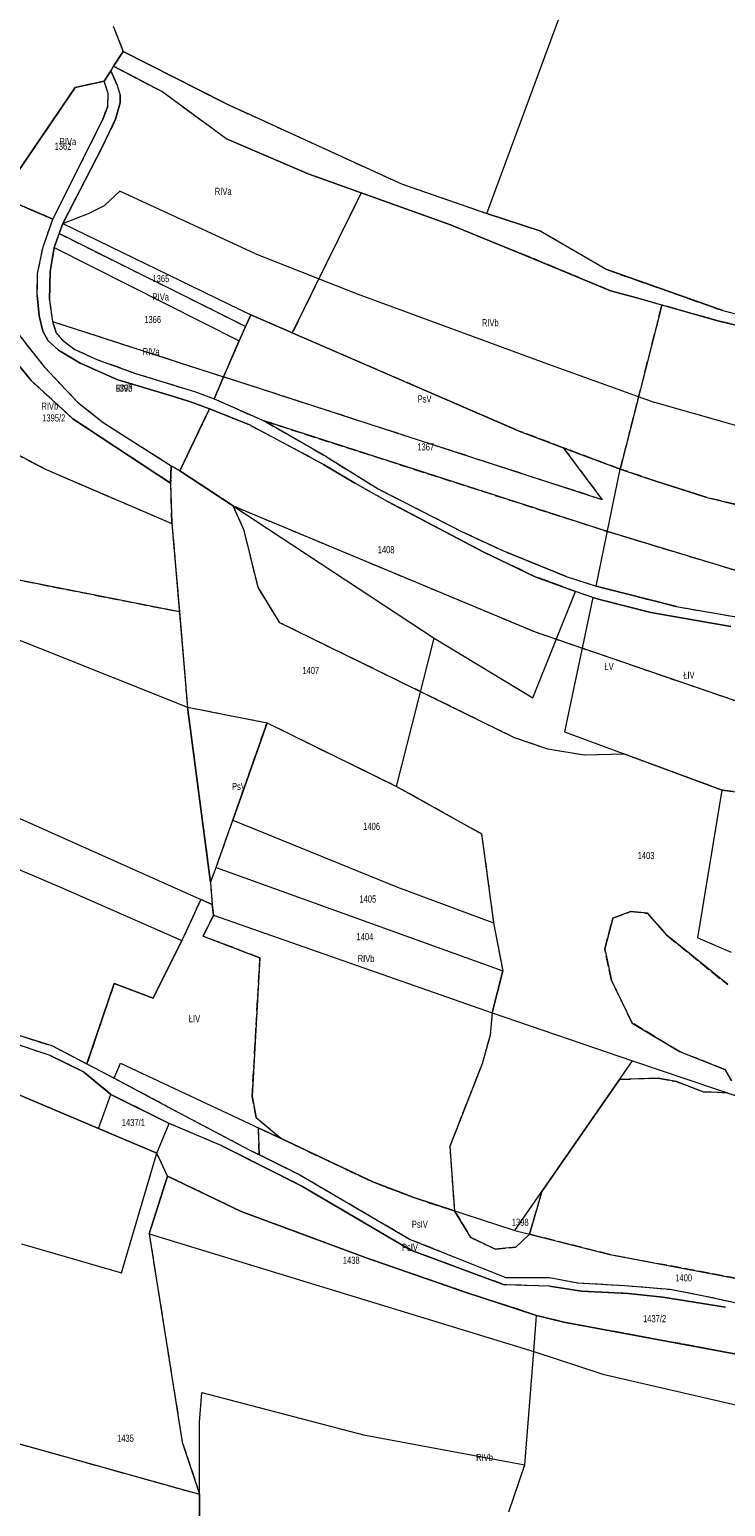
# Model space of a CAD drawing. Header units: metres. Extents: x 7496145 to 7500200, y 5498500 to 5502080.
# Tile 77 of 202: x 7498165 to 7498311, y 5499917 to 5500227. Entities that reach past the tile are written whole.
import ezdxf
from ezdxf.enums import TextEntityAlignment as Align

# ---------------------------------------------------------------- set-up
doc = ezdxf.new("R2010")
doc.units = ezdxf.units.M
doc.header["$MEASUREMENT"] = 0
for name, pattern in [('2.25_0.75', [3, 2.25, -0.75]), ('219-1000', [0]), ('egug-1000', [0])]:
    doc.linetypes.add(name, pattern=pattern)
for name, color, linetype in [('209-oznaczenie konturu klasyfikacyjnego', 7, 'CONTINUOUS'), ('211-numer działki ewidencyjnej', 7, 'CONTINUOUS'), ('217-kontur klasyfikacyjny', 7, 'CONTINUOUS'), ('218-kontur użytku gruntowego', 7, 'CONTINUOUS'), ('219-działka ewidencyjna', 7, 'CONTINUOUS')]:
    doc.layers.add(name, color=color, linetype=linetype)
doc.styles.get("Standard").update_dxf_attribs({"font": 'Working1250', "width": 0.75})

msp = doc.modelspace()

# ---------------------------------------------------------------- linework, layer by layer
at = {"layer": '217-kontur klasyfikacyjny', "color": 3, "linetype": '2.25_0.75', "lineweight": 18, "flags": 128}
for points in [[(7498182.44, 5500227.76), (7498184.54, 5500222.47)], [(7498184.54, 5500222.47), (7498205.96, 5500211.57)], [(7498182.53, 5500219.34), (7498181.93, 5500218.4)], [(7498181.93, 5500218.4), (7498183.28, 5500215.37)], [(7498192.66, 5500214.01), (7498182.53, 5500219.34)], [(7498174.47, 5500214.91), (7498158.84, 5500191.9)], [(7498180.52, 5500216.22), (7498174.47, 5500214.91)], [(7498181.41, 5500213.64), (7498180.52, 5500216.22)], [(7498183.28, 5500215.37), (7498183.89, 5500213.27)], [(7498181.29, 5500210.93), (7498181.41, 5500213.64)], [(7498183.89, 5500213.27), (7498183.89, 5500211.64)], [(7498206.06, 5500204.2), (7498192.66, 5500214.01)], [(7498180.19, 5500208.04), (7498181.29, 5500210.93)], [(7498183.89, 5500211.64), (7498182.95, 5500208.24)], [(7498205.96, 5500211.57), (7498243, 5500194.62)], [(7498169.79, 5500187.25), (7498180.19, 5500208.04)], [(7498182.95, 5500208.24), (7498180.1, 5500202.33)], [(7498207.69, 5500203.48), (7498206.06, 5500204.2)], [(7498223.36, 5500196.72), (7498207.69, 5500203.48)], [(7498180.1, 5500202.33), (7498171.83, 5500186.34)], [(7498234.49, 5500192.74), (7498223.36, 5500196.72)], [(7498243, 5500194.62), (7498260.9, 5500188.44)], [(7498169.79, 5500187.25), (7498158.84, 5500191.9)], [(7498234.49, 5500192.74), (7498220.05, 5500163.34)], [(7498253.29, 5500186.01), (7498234.49, 5500192.74)], [(7498167.71, 5500181.44), (7498169.79, 5500187.25)], [(7498260.9, 5500188.44), (7498272.23, 5500184.71)], [(7498171.07, 5500184.18), (7498170.04, 5500181.27)], [(7498171.83, 5500186.34), (7498171.07, 5500184.18)], [(7498210.23, 5500164.68), (7498171.07, 5500184.18)], [(7498272.76, 5500178.08), (7498253.29, 5500186.01)], [(7498272.23, 5500184.71), (7498286.09, 5500176.63)], [(7498166.56, 5500175.81), (7498167.71, 5500181.44)], [(7498170.04, 5500181.27), (7498169.17, 5500176.26)], [(7498286.88, 5500172.18), (7498272.76, 5500178.08)], [(7498166.5, 5500171.26), (7498166.56, 5500175.81)], [(7498169.17, 5500176.26), (7498169.04, 5500170.24)], [(7498286.09, 5500176.63), (7498310.45, 5500168.02)], [(7498292.4, 5500170.68), (7498286.88, 5500172.18)], [(7498166.9, 5500166.93), (7498166.5, 5500171.26)], [(7498169.04, 5500170.24), (7498169.66, 5500165.75)], [(7498288.94, 5500134.72), (7498297.68, 5500169.19)], [(7498297.68, 5500169.19), (7498292.4, 5500170.68)], [(7498309.44, 5500165.87), (7498297.68, 5500169.19)], [(7498167.66, 5500163.67), (7498166.9, 5500166.93)], [(7498169.66, 5500165.75), (7498205.62, 5500154.09)], [(7498169.66, 5500165.75), (7498170.41, 5500163.44)], [(7498211.32, 5500167.12), (7498210.23, 5500164.68)], [(7498220.05, 5500163.34), (7498211.32, 5500167.12)], [(7498338.1, 5500158.91), (7498309.44, 5500165.87)], [(7498310.45, 5500168.02), (7498345.48, 5500159.15)], [(7498162.24, 5500163.4), (7498167.97, 5500156.18)], [(7498168.81, 5500161.64), (7498167.66, 5500163.67)], [(7498170.41, 5500163.44), (7498171.76, 5500161.81)], [(7498208.87, 5500161.64), (7498210.23, 5500164.68)], [(7498246.21, 5500152), (7498220.05, 5500163.34)], [(7498165.21, 5500153.3), (7498160.29, 5500159.34)], [(7498170.97, 5500159.67), (7498168.81, 5500161.64)], [(7498175.52, 5500156.97), (7498170.97, 5500159.67)], [(7498171.76, 5500161.81), (7498174.4, 5500159.85)], [(7498174.4, 5500159.85), (7498179.01, 5500157.75)], [(7498205.62, 5500154.09), (7498208.87, 5500161.64)], [(7498167.97, 5500156.18), (7498174.95, 5500148.81)], [(7498183.42, 5500153.47), (7498175.52, 5500156.97)], [(7498179.01, 5500157.75), (7498187.15, 5500154.83)], [(7498173.97, 5500145.27), (7498165.21, 5500153.3)], [(7498194.18, 5500150.23), (7498183.42, 5500153.47)], [(7498187.15, 5500154.83), (7498199.52, 5500151)], [(7498203.65, 5500149.51), (7498205.62, 5500154.09)], [(7498285.14, 5500128.29), (7498205.62, 5500154.09)], [(7498198.86, 5500148.81), (7498194.18, 5500150.23)], [(7498199.52, 5500151), (7498203.65, 5500149.51)], [(7498267.72, 5500142.7), (7498246.21, 5500152)], [(7498140.26, 5500149.41), (7498168.36, 5500134.62)], [(7498174.95, 5500148.81), (7498180.32, 5500144.5)], [(7498196.45, 5500134.36), (7498202.63, 5500147.38)], [(7498202.63, 5500147.38), (7498198.86, 5500148.81)], [(7498210.9, 5500144.09), (7498202.63, 5500147.38)], [(7498203.65, 5500149.51), (7498214.11, 5500144.84)], [(7498194.5, 5500131.76), (7498173.97, 5500145.27)], [(7498180.32, 5500144.5), (7498194.63, 5500135.41)], [(7498226.59, 5500135.71), (7498210.9, 5500144.09)], [(7498214.11, 5500144.84), (7498286.25, 5500121.61)], [(7498214.11, 5500144.84), (7498227.14, 5500137.35)], [(7498276.97, 5500139.22), (7498267.72, 5500142.7)], [(7498227.14, 5500137.35), (7498238.05, 5500130.57)], [(7498288.94, 5500134.72), (7498276.97, 5500139.22)], [(7498276.97, 5500139.22), (7498285.14, 5500128.29)], [(7498168.36, 5500134.62), (7498194.78, 5500123.27)], [(7498194.63, 5500135.41), (7498194.5, 5500131.76)], [(7498194.63, 5500135.41), (7498196.45, 5500134.36)], [(7498207.65, 5500126.99), (7498196.45, 5500134.36)], [(7498233.29, 5500131.67), (7498226.59, 5500135.71)], [(7498296.2, 5500132.26), (7498288.94, 5500134.72)], [(7498194.78, 5500123.27), (7498194.5, 5500131.76)], [(7498240.06, 5500127.93), (7498233.29, 5500131.67)], [(7498306.92, 5500128.81), (7498296.2, 5500132.26)], [(7498238.05, 5500130.57), (7498255.61, 5500121.62)], [(7498318.85, 5500125.91), (7498306.92, 5500128.81)], [(7498093.17, 5500125.08), (7498196.34, 5500104.76)], [(7498209.93, 5500121.85), (7498207.65, 5500126.99)], [(7498207.65, 5500126.99), (7498271.07, 5500100.51)], [(7498259.99, 5500117.39), (7498240.06, 5500127.93)], [(7498194.78, 5500123.27), (7498196.34, 5500104.76)], [(7498212.85, 5500109.91), (7498209.93, 5500121.85)], [(7498255.61, 5500121.62), (7498265.01, 5500117.24)], [(7498286.25, 5500121.61), (7498322.89, 5500110.51)], [(7498271.08, 5500112.12), (7498259.99, 5500117.39)], [(7498265.01, 5500117.24), (7498277.6, 5500112.17)], [(7498217.42, 5500102.45), (7498212.85, 5500109.91)], [(7498279.53, 5500109.02), (7498271.08, 5500112.12)], [(7498277.6, 5500112.17), (7498283.89, 5500110.13)], [(7498283.89, 5500110.13), (7498300.75, 5500105.83)], [(7498283.2, 5500107.73), (7498279.53, 5500109.02)], [(7498284.83, 5500107.26), (7498283.2, 5500107.73)], [(7498295.34, 5500104.58), (7498284.83, 5500107.26)], [(7498196.34, 5500104.76), (7498198.03, 5500084.72)], [(7498312.12, 5500101.62), (7498295.34, 5500104.58)], [(7498300.75, 5500105.83), (7498317.65, 5500102.93)], [(7498266.72, 5500078.3), (7498217.42, 5500102.45)], [(7498271.07, 5500100.51), (7498349.56, 5500073.54)], [(7498198.03, 5500084.72), (7498214.74, 5500081.41)], [(7498198.03, 5500084.72), (7498202.85, 5500047.9)], [(7498207.56, 5500060.97), (7498214.74, 5500081.41)], [(7498214.74, 5500081.41), (7498241.95, 5500068.07)], [(7498273.74, 5500075.86), (7498266.72, 5500078.3)], [(7498281.35, 5500074.62), (7498273.74, 5500075.86)], [(7498289.85, 5500074.86), (7498281.35, 5500074.62)], [(7498310.36, 5500067.25), (7498289.85, 5500074.86)], [(7498241.95, 5500068.07), (7498259.79, 5500058.12)], [(7498312.66, 5500066.97), (7498310.36, 5500067.25)], [(7498204.03, 5500051.01), (7498207.56, 5500060.97)], [(7498259.79, 5500058.12), (7498262.33, 5500039.43)], [(7498202.85, 5500047.9), (7498204.03, 5500051.01)], [(7498202.85, 5500047.9), (7498203.19, 5500043.27)], [(7498200.82, 5500044.33), (7498196.87, 5500035.7)], [(7498203.19, 5500043.27), (7498200.82, 5500044.33)], [(7498203.47, 5500041.02), (7498203.19, 5500043.27)], [(7498287.35, 5500040.36), (7498291.14, 5500041.81)], [(7498291.14, 5500041.81), (7498294.66, 5500041.4)], [(7498294.66, 5500041.4), (7498298.8, 5500036.71)], [(7498201.32, 5500036.6), (7498203.47, 5500041.02)], [(7498262.33, 5500039.43), (7498264.24, 5500029.34)], [(7498285.69, 5500033.95), (7498287.35, 5500040.36)], [(7498196.87, 5500035.7), (7498190.8, 5500023.59)], [(7498213.26, 5500032.07), (7498201.32, 5500036.6)], [(7498298.8, 5500036.71), (7498311.49, 5500026.43)], [(7498211.62, 5500003), (7498213.26, 5500032.07)], [(7498287.07, 5500027.32), (7498285.69, 5500033.95)], [(7498264.24, 5500029.34), (7498262.05, 5500020.49)], [(7498182.63, 5500026.65), (7498176.93, 5500009.77)], [(7498190.8, 5500023.59), (7498182.63, 5500026.65)], [(7498291.45, 5500018.35), (7498287.07, 5500027.32)], [(7498262.05, 5500020.49), (7498261.57, 5500015.82)], [(7498179.33, 5499996.19), (7498128.55, 5500017.7)], [(7498169.22, 5500011.52), (7498152.22, 5500017.19)], [(7498160.77, 5500016.34), (7498169.53, 5500013.6)], [(7498301.38, 5500012.35), (7498291.45, 5500018.35)], [(7498169.53, 5500013.6), (7498176.93, 5500009.77)], [(7498261.57, 5500015.82), (7498259.92, 5500009.81)], [(7498176.23, 5500008.08), (7498169.22, 5500011.52)], [(7498310.9, 5500008.62), (7498301.38, 5500012.35)], [(7498181.97, 5500003.35), (7498176.23, 5500008.08)], [(7498176.93, 5500009.77), (7498182.66, 5500006.79)], [(7498259.92, 5500009.81), (7498253.11, 5499992.44)], [(7498312.28, 5500006.21), (7498310.9, 5500008.62)], [(7498182.66, 5500006.79), (7498193.91, 5500000.78)], [(7498272.47, 5499982.94), (7498288.8, 5500006.51)], [(7498288.8, 5500006.51), (7498296.9, 5500006.76)], [(7498296.9, 5500006.76), (7498300.69, 5500006.07)], [(7498300.69, 5500006.07), (7498306.35, 5500003.93)], [(7498306.35, 5500003.93), (7498311.45, 5500003.7)], [(7498194.21, 5499997.25), (7498181.97, 5500003.35)], [(7498193.91, 5500000.78), (7498211.02, 5499991.75)], [(7498212.43, 5499998.52), (7498211.62, 5500003)], [(7498217.7, 5499994.08), (7498212.43, 5499998.52)], [(7498191.6, 5499991.01), (7498179.33, 5499996.19)], [(7498205.14, 5499992.62), (7498194.21, 5499997.25)], [(7498213.08, 5499990.72), (7498212.91, 5499996.33)], [(7498212.91, 5499996.33), (7498217.7, 5499994.08)], [(7498222.02, 5499984.11), (7498205.14, 5499992.62)], [(7498211.02, 5499991.75), (7498213.08, 5499990.72)], [(7498217.7, 5499994.08), (7498236.93, 5499984.97)], [(7498253.11, 5499992.44), (7498254.09, 5499978.9)], [(7498193.82, 5499986.21), (7498191.6, 5499991.01)], [(7498213.08, 5499990.72), (7498221.61, 5499986.48)], [(7498193.82, 5499986.21), (7498189.98, 5499974.1)], [(7498209.3, 5499978.76), (7498193.82, 5499986.21)], [(7498221.61, 5499986.48), (7498244.8, 5499972.91)], [(7498244.94, 5499970.61), (7498222.02, 5499984.11)], [(7498236.93, 5499984.97), (7498245.55, 5499981.68)], [(7498269.89, 5499973.99), (7498272.47, 5499982.94)], [(7498245.55, 5499981.68), (7498254.09, 5499978.9)], [(7498235.53, 5499969.05), (7498209.3, 5499978.76)], [(7498254.09, 5499978.9), (7498257.53, 5499973.31)], [(7498189.98, 5499974.1), (7498196.95, 5499930.28)], [(7498244.8, 5499972.91), (7498264.92, 5499964.88)], [(7498257.53, 5499973.31), (7498262.62, 5499970.85)], [(7498266.97, 5499971.28), (7498269.89, 5499973.99)], [(7498286.77, 5499969.72), (7498269.89, 5499973.99)], [(7498264.53, 5499963.39), (7498244.94, 5499970.61)], [(7498262.62, 5499970.85), (7498266.97, 5499971.28)], [(7498256.16, 5499961.89), (7498235.53, 5499969.05)], [(7498325.25, 5499962.42), (7498286.77, 5499969.72)], [(7498264.92, 5499964.88), (7498274.04, 5499964.92)], [(7498274.04, 5499964.92), (7498280, 5499963.77)], [(7498280, 5499963.77), (7498289.88, 5499963.23)], [(7498271.35, 5499956.94), (7498256.16, 5499961.89)], [(7498274.1, 5499963.05), (7498264.53, 5499963.39)], [(7498280.77, 5499962.01), (7498274.1, 5499963.05)], [(7498290.57, 5499961.54), (7498280.77, 5499962.01)], [(7498289.88, 5499963.23), (7498299.34, 5499962.42)], [(7498297.84, 5499960.74), (7498290.57, 5499961.54)], [(7498311.03, 5499958.63), (7498297.84, 5499960.74)], [(7498299.34, 5499962.42), (7498306.49, 5499961.07)], [(7498306.49, 5499961.07), (7498317.96, 5499958.57)], [(7498277.07, 5499955.51), (7498271.35, 5499956.94)], [(7498313.28, 5499948.82), (7498277.07, 5499955.51)], [(7498130.43, 5499938.96), (7498200.59, 5499919.35)], [(7498196.95, 5499930.28), (7498200.59, 5499919.35)], [(7498200.59, 5499919.35), (7498200.59, 5499905.32)]]:
    msp.add_lwpolyline(points, dxfattribs=at)
at = {"layer": '218-kontur użytku gruntowego', "color": 3, "linetype": 'egug-1000', "lineweight": 18, "flags": 128}
for points in [[(7498182.44, 5500227.76), (7498184.54, 5500222.47)], [(7498184.54, 5500222.47), (7498182.53, 5500219.34)], [(7498184.54, 5500222.47), (7498205.96, 5500211.57)], [(7498181.93, 5500218.4), (7498180.52, 5500216.22)], [(7498182.53, 5500219.34), (7498181.93, 5500218.4)], [(7498181.93, 5500218.4), (7498183.28, 5500215.37)], [(7498192.66, 5500214.01), (7498182.53, 5500219.34)], [(7498174.47, 5500214.91), (7498158.84, 5500191.9)], [(7498180.52, 5500216.22), (7498174.47, 5500214.91)], [(7498181.41, 5500213.64), (7498180.52, 5500216.22)], [(7498183.28, 5500215.37), (7498183.89, 5500213.27)], [(7498181.29, 5500210.93), (7498181.41, 5500213.64)], [(7498183.89, 5500213.27), (7498183.89, 5500211.64)], [(7498206.06, 5500204.2), (7498192.66, 5500214.01)], [(7498180.19, 5500208.04), (7498181.29, 5500210.93)], [(7498183.89, 5500211.64), (7498182.95, 5500208.24)], [(7498205.96, 5500211.57), (7498243, 5500194.62)], [(7498169.79, 5500187.25), (7498180.19, 5500208.04)], [(7498182.95, 5500208.24), (7498180.1, 5500202.33)], [(7498207.69, 5500203.48), (7498206.06, 5500204.2)], [(7498223.36, 5500196.72), (7498207.69, 5500203.48)], [(7498180.1, 5500202.33), (7498171.83, 5500186.34)], [(7498234.49, 5500192.74), (7498223.36, 5500196.72)], [(7498243, 5500194.62), (7498260.9, 5500188.44)], [(7498169.79, 5500187.25), (7498158.84, 5500191.9)], [(7498234.49, 5500192.74), (7498220.05, 5500163.34)], [(7498253.29, 5500186.01), (7498234.49, 5500192.74)], [(7498167.71, 5500181.44), (7498169.79, 5500187.25)], [(7498260.9, 5500188.44), (7498272.23, 5500184.71)], [(7498171.07, 5500184.18), (7498170.04, 5500181.27)], [(7498171.83, 5500186.34), (7498171.07, 5500184.18)], [(7498210.23, 5500164.68), (7498171.07, 5500184.18)], [(7498272.76, 5500178.08), (7498253.29, 5500186.01)], [(7498272.23, 5500184.71), (7498286.09, 5500176.63)], [(7498166.56, 5500175.81), (7498167.71, 5500181.44)], [(7498170.04, 5500181.27), (7498169.17, 5500176.26)], [(7498286.88, 5500172.18), (7498272.76, 5500178.08)], [(7498166.5, 5500171.26), (7498166.56, 5500175.81)], [(7498169.17, 5500176.26), (7498169.04, 5500170.24)], [(7498286.09, 5500176.63), (7498310.45, 5500168.02)], [(7498292.4, 5500170.68), (7498286.88, 5500172.18)], [(7498166.9, 5500166.93), (7498166.5, 5500171.26)], [(7498169.04, 5500170.24), (7498169.66, 5500165.75)], [(7498297.68, 5500169.19), (7498288.94, 5500134.72)], [(7498297.68, 5500169.19), (7498292.4, 5500170.68)], [(7498309.44, 5500165.87), (7498297.68, 5500169.19)], [(7498167.66, 5500163.67), (7498166.9, 5500166.93)], [(7498169.66, 5500165.75), (7498205.62, 5500154.09)], [(7498169.66, 5500165.75), (7498170.41, 5500163.44)], [(7498211.32, 5500167.12), (7498210.23, 5500164.68)], [(7498220.05, 5500163.34), (7498211.32, 5500167.12)], [(7498338.1, 5500158.91), (7498309.44, 5500165.87)], [(7498310.45, 5500168.02), (7498345.48, 5500159.15)], [(7498162.24, 5500163.4), (7498167.97, 5500156.18)], [(7498168.81, 5500161.64), (7498167.66, 5500163.67)], [(7498170.41, 5500163.44), (7498171.76, 5500161.81)], [(7498210.23, 5500164.68), (7498208.87, 5500161.64)], [(7498220.05, 5500163.34), (7498246.21, 5500152)], [(7498165.21, 5500153.3), (7498160.29, 5500159.34)], [(7498170.97, 5500159.67), (7498168.81, 5500161.64)], [(7498175.52, 5500156.97), (7498170.97, 5500159.67)], [(7498171.76, 5500161.81), (7498174.4, 5500159.85)], [(7498174.4, 5500159.85), (7498179.01, 5500157.75)], [(7498208.87, 5500161.64), (7498205.62, 5500154.09)], [(7498167.97, 5500156.18), (7498174.95, 5500148.81)], [(7498183.42, 5500153.47), (7498175.52, 5500156.97)], [(7498179.01, 5500157.75), (7498187.15, 5500154.83)], [(7498173.97, 5500145.27), (7498165.21, 5500153.3)], [(7498194.18, 5500150.23), (7498183.42, 5500153.47)], [(7498187.15, 5500154.83), (7498199.52, 5500151)], [(7498205.62, 5500154.09), (7498203.65, 5500149.51)], [(7498285.14, 5500128.29), (7498205.62, 5500154.09)], [(7498198.86, 5500148.81), (7498194.18, 5500150.23)], [(7498199.52, 5500151), (7498203.65, 5500149.51)], [(7498246.21, 5500152), (7498267.72, 5500142.7)], [(7498140.26, 5500149.41), (7498168.36, 5500134.62)], [(7498174.95, 5500148.81), (7498180.32, 5500144.5)], [(7498202.63, 5500147.38), (7498196.45, 5500134.36)], [(7498202.63, 5500147.38), (7498198.86, 5500148.81)], [(7498210.9, 5500144.09), (7498202.63, 5500147.38)], [(7498203.65, 5500149.51), (7498214.11, 5500144.84)], [(7498194.5, 5500131.76), (7498173.97, 5500145.27)], [(7498180.32, 5500144.5), (7498194.63, 5500135.41)], [(7498226.59, 5500135.71), (7498210.9, 5500144.09)], [(7498214.11, 5500144.84), (7498227.14, 5500137.35)], [(7498286.25, 5500121.61), (7498214.11, 5500144.84)], [(7498267.72, 5500142.7), (7498276.97, 5500139.22)], [(7498227.14, 5500137.35), (7498238.05, 5500130.57)], [(7498276.97, 5500139.22), (7498288.94, 5500134.72)], [(7498276.97, 5500139.22), (7498285.14, 5500128.29)], [(7498168.36, 5500134.62), (7498194.78, 5500123.27)], [(7498194.63, 5500135.41), (7498194.5, 5500131.76)], [(7498196.45, 5500134.36), (7498194.63, 5500135.41)], [(7498207.65, 5500126.99), (7498196.45, 5500134.36)], [(7498233.29, 5500131.67), (7498226.59, 5500135.71)], [(7498288.94, 5500134.72), (7498296.2, 5500132.26)], [(7498194.5, 5500131.76), (7498194.78, 5500123.27)], [(7498240.06, 5500127.93), (7498233.29, 5500131.67)], [(7498296.2, 5500132.26), (7498306.92, 5500128.81)], [(7498238.05, 5500130.57), (7498255.61, 5500121.62)], [(7498306.92, 5500128.81), (7498318.85, 5500125.91)], [(7498196.34, 5500104.76), (7498093.17, 5500125.08)], [(7498209.93, 5500121.85), (7498207.65, 5500126.99)], [(7498207.65, 5500126.99), (7498271.07, 5500100.51)], [(7498259.99, 5500117.39), (7498240.06, 5500127.93)], [(7498194.78, 5500123.27), (7498196.34, 5500104.76)], [(7498212.85, 5500109.91), (7498209.93, 5500121.85)], [(7498255.61, 5500121.62), (7498265.01, 5500117.24)], [(7498322.89, 5500110.51), (7498286.25, 5500121.61)], [(7498271.08, 5500112.12), (7498259.99, 5500117.39)], [(7498265.01, 5500117.24), (7498277.6, 5500112.17)], [(7498217.42, 5500102.45), (7498212.85, 5500109.91)], [(7498279.53, 5500109.02), (7498271.08, 5500112.12)], [(7498277.6, 5500112.17), (7498283.89, 5500110.13)], [(7498283.89, 5500110.13), (7498300.75, 5500105.83)], [(7498283.2, 5500107.73), (7498279.53, 5500109.02)], [(7498284.83, 5500107.26), (7498283.2, 5500107.73)], [(7498295.34, 5500104.58), (7498284.83, 5500107.26)], [(7498196.34, 5500104.76), (7498198.03, 5500084.72)], [(7498312.12, 5500101.62), (7498295.34, 5500104.58)], [(7498300.75, 5500105.83), (7498317.65, 5500102.93)], [(7498266.72, 5500078.3), (7498217.42, 5500102.45)], [(7498271.07, 5500100.51), (7498349.56, 5500073.54)], [(7498198.03, 5500084.72), (7498214.74, 5500081.41)], [(7498198.03, 5500084.72), (7498202.85, 5500047.9)], [(7498207.56, 5500060.97), (7498214.74, 5500081.41)], [(7498214.74, 5500081.41), (7498241.95, 5500068.07)], [(7498273.74, 5500075.86), (7498266.72, 5500078.3)], [(7498281.35, 5500074.62), (7498273.74, 5500075.86)], [(7498289.85, 5500074.86), (7498281.35, 5500074.62)], [(7498310.36, 5500067.25), (7498289.85, 5500074.86)], [(7498241.95, 5500068.07), (7498259.79, 5500058.12)], [(7498312.66, 5500066.97), (7498310.36, 5500067.25)], [(7498204.03, 5500051.01), (7498207.56, 5500060.97)], [(7498259.79, 5500058.12), (7498262.33, 5500039.43)], [(7498202.85, 5500047.9), (7498204.03, 5500051.01)], [(7498202.85, 5500047.9), (7498203.19, 5500043.27)], [(7498200.82, 5500044.33), (7498196.87, 5500035.7)], [(7498203.19, 5500043.27), (7498200.82, 5500044.33)], [(7498203.19, 5500043.27), (7498203.47, 5500041.02)], [(7498291.14, 5500041.81), (7498287.35, 5500040.36)], [(7498294.66, 5500041.4), (7498291.14, 5500041.81)], [(7498298.8, 5500036.71), (7498294.66, 5500041.4)], [(7498203.47, 5500041.02), (7498201.32, 5500036.6)], [(7498262.33, 5500039.43), (7498264.24, 5500029.34)], [(7498287.35, 5500040.36), (7498285.69, 5500033.95)], [(7498196.87, 5500035.7), (7498190.8, 5500023.59)], [(7498201.32, 5500036.6), (7498213.26, 5500032.07)], [(7498311.49, 5500026.43), (7498298.8, 5500036.71)], [(7498213.26, 5500032.07), (7498211.62, 5500003)], [(7498285.69, 5500033.95), (7498287.07, 5500027.32)], [(7498264.24, 5500029.34), (7498262.05, 5500020.49)], [(7498182.63, 5500026.65), (7498176.93, 5500009.77)], [(7498190.8, 5500023.59), (7498182.63, 5500026.65)], [(7498287.07, 5500027.32), (7498291.45, 5500018.35)], [(7498262.05, 5500020.49), (7498261.57, 5500015.82)], [(7498179.33, 5499996.19), (7498128.55, 5500017.7)], [(7498169.22, 5500011.52), (7498152.22, 5500017.19)], [(7498160.77, 5500016.34), (7498169.53, 5500013.6)], [(7498291.45, 5500018.35), (7498301.38, 5500012.35)], [(7498169.53, 5500013.6), (7498176.93, 5500009.77)], [(7498261.57, 5500015.82), (7498259.92, 5500009.81)], [(7498176.23, 5500008.08), (7498169.22, 5500011.52)], [(7498301.38, 5500012.35), (7498310.9, 5500008.62)], [(7498181.97, 5500003.35), (7498176.23, 5500008.08)], [(7498176.93, 5500009.77), (7498182.66, 5500006.79)], [(7498259.92, 5500009.81), (7498253.11, 5499992.44)], [(7498310.9, 5500008.62), (7498312.28, 5500006.21)], [(7498182.66, 5500006.79), (7498193.91, 5500000.78)], [(7498288.8, 5500006.51), (7498272.47, 5499982.94)], [(7498296.9, 5500006.76), (7498288.8, 5500006.51)], [(7498300.69, 5500006.07), (7498296.9, 5500006.76)], [(7498306.35, 5500003.93), (7498300.69, 5500006.07)], [(7498311.45, 5500003.7), (7498306.35, 5500003.93)], [(7498194.21, 5499997.25), (7498181.97, 5500003.35)], [(7498193.91, 5500000.78), (7498211.02, 5499991.75)], [(7498211.62, 5500003), (7498212.43, 5499998.52)], [(7498212.43, 5499998.52), (7498217.7, 5499994.08)], [(7498191.6, 5499991.01), (7498179.33, 5499996.19)], [(7498205.14, 5499992.62), (7498194.21, 5499997.25)], [(7498212.91, 5499996.33), (7498213.08, 5499990.72)], [(7498217.7, 5499994.08), (7498212.91, 5499996.33)], [(7498222.02, 5499984.11), (7498205.14, 5499992.62)], [(7498211.02, 5499991.75), (7498213.08, 5499990.72)], [(7498236.93, 5499984.97), (7498217.7, 5499994.08)], [(7498253.11, 5499992.44), (7498254.09, 5499978.9)], [(7498193.82, 5499986.21), (7498191.6, 5499991.01)], [(7498213.08, 5499990.72), (7498221.61, 5499986.48)], [(7498193.82, 5499986.21), (7498189.98, 5499974.1)], [(7498209.3, 5499978.76), (7498193.82, 5499986.21)], [(7498221.61, 5499986.48), (7498244.8, 5499972.91)], [(7498244.94, 5499970.61), (7498222.02, 5499984.11)], [(7498245.55, 5499981.68), (7498236.93, 5499984.97)], [(7498272.47, 5499982.94), (7498269.89, 5499973.99)], [(7498254.09, 5499978.9), (7498245.55, 5499981.68)], [(7498235.53, 5499969.05), (7498209.3, 5499978.76)], [(7498257.53, 5499973.31), (7498254.09, 5499978.9)], [(7498189.98, 5499974.1), (7498196.95, 5499930.28)], [(7498244.8, 5499972.91), (7498264.92, 5499964.88)], [(7498262.62, 5499970.85), (7498257.53, 5499973.31)], [(7498269.89, 5499973.99), (7498266.97, 5499971.28)], [(7498269.89, 5499973.99), (7498286.77, 5499969.72)], [(7498264.53, 5499963.39), (7498244.94, 5499970.61)], [(7498266.97, 5499971.28), (7498262.62, 5499970.85)], [(7498256.16, 5499961.89), (7498235.53, 5499969.05)], [(7498286.77, 5499969.72), (7498325.25, 5499962.42)], [(7498264.92, 5499964.88), (7498274.04, 5499964.92)], [(7498274.04, 5499964.92), (7498280, 5499963.77)], [(7498280, 5499963.77), (7498289.88, 5499963.23)], [(7498271.35, 5499956.94), (7498256.16, 5499961.89)], [(7498274.1, 5499963.05), (7498264.53, 5499963.39)], [(7498280.77, 5499962.01), (7498274.1, 5499963.05)], [(7498290.57, 5499961.54), (7498280.77, 5499962.01)], [(7498289.88, 5499963.23), (7498299.34, 5499962.42)], [(7498297.84, 5499960.74), (7498290.57, 5499961.54)], [(7498311.03, 5499958.63), (7498297.84, 5499960.74)], [(7498299.34, 5499962.42), (7498306.49, 5499961.07)], [(7498306.49, 5499961.07), (7498317.96, 5499958.57)], [(7498277.07, 5499955.51), (7498271.35, 5499956.94)], [(7498313.28, 5499948.82), (7498277.07, 5499955.51)], [(7498130.43, 5499938.96), (7498200.59, 5499919.35)], [(7498196.95, 5499930.28), (7498200.59, 5499919.35)], [(7498200.59, 5499919.35), (7498200.59, 5499905.32)]]:
    msp.add_lwpolyline(points, dxfattribs=at)
at = {"layer": '219-działka ewidencyjna', "color": 3, "linetype": '219-1000', "lineweight": 18, "flags": 128}
for points in [[(7498260.9, 5500188.44), (7498278.81, 5500236.91)], [(7498182.44, 5500227.76), (7498184.54, 5500222.47)], [(7498182.44, 5500227.76), (7498184.54, 5500222.47)], [(7498182.53, 5500219.34), (7498184.54, 5500222.47)], [(7498182.53, 5500219.34), (7498184.54, 5500222.47)], [(7498205.96, 5500211.57), (7498184.54, 5500222.47)], [(7498180.52, 5500216.22), (7498181.93, 5500218.4)], [(7498180.52, 5500216.22), (7498181.93, 5500218.4)], [(7498181.93, 5500218.4), (7498182.53, 5500219.34)], [(7498181.93, 5500218.4), (7498182.53, 5500219.34)], [(7498183.28, 5500215.37), (7498181.93, 5500218.4)], [(7498192.66, 5500214.01), (7498182.53, 5500219.34)], [(7498158.84, 5500191.9), (7498174.47, 5500214.91)], [(7498158.84, 5500191.9), (7498174.47, 5500214.91)], [(7498174.47, 5500214.91), (7498180.52, 5500216.22)], [(7498174.47, 5500214.91), (7498180.52, 5500216.22)], [(7498181.41, 5500213.64), (7498180.52, 5500216.22)], [(7498183.28, 5500215.37), (7498183.89, 5500213.27)], [(7498181.29, 5500210.93), (7498181.41, 5500213.64)], [(7498183.89, 5500211.64), (7498183.89, 5500213.27)], [(7498206.06, 5500204.2), (7498192.66, 5500214.01)], [(7498181.29, 5500210.93), (7498180.19, 5500208.04)], [(7498182.95, 5500208.24), (7498183.89, 5500211.64)], [(7498205.96, 5500211.57), (7498243, 5500194.62)], [(7498169.79, 5500187.25), (7498180.19, 5500208.04)], [(7498180.1, 5500202.33), (7498182.95, 5500208.24)], [(7498206.06, 5500204.2), (7498207.69, 5500203.48)], [(7498207.69, 5500203.48), (7498223.36, 5500196.72)], [(7498171.83, 5500186.34), (7498180.1, 5500202.33)], [(7498223.36, 5500196.72), (7498253.29, 5500186.01)], [(7498243, 5500194.62), (7498260.9, 5500188.44)], [(7498158.84, 5500191.9), (7498169.79, 5500187.25)], [(7498177.27, 5500188.41), (7498180.6, 5500190.09)], [(7498180.6, 5500190.09), (7498183.84, 5500193.11)], [(7498212.16, 5500180.03), (7498183.84, 5500193.11)], [(7498167.71, 5500181.44), (7498169.79, 5500187.25)], [(7498171.83, 5500186.34), (7498177.27, 5500188.41)], [(7498272.23, 5500184.71), (7498260.9, 5500188.44)], [(7498170.04, 5500181.27), (7498171.83, 5500186.34)], [(7498171.83, 5500186.34), (7498211.32, 5500167.12)], [(7498253.29, 5500186.01), (7498272.76, 5500178.08)], [(7498272.23, 5500184.71), (7498286.09, 5500176.63)], [(7498166.56, 5500175.81), (7498167.71, 5500181.44)], [(7498169.17, 5500176.26), (7498170.04, 5500181.27)], [(7498170.04, 5500181.27), (7498208.87, 5500161.64)], [(7498212.16, 5500180.03), (7498233.7, 5500171.56)], [(7498272.76, 5500178.08), (7498286.88, 5500172.18)], [(7498166.5, 5500171.26), (7498166.56, 5500175.81)], [(7498169.04, 5500170.24), (7498169.17, 5500176.26)], [(7498310.45, 5500168.02), (7498286.09, 5500176.63)], [(7498233.7, 5500171.56), (7498273.67, 5500156.86)], [(7498286.88, 5500172.18), (7498292.4, 5500170.68)], [(7498166.5, 5500171.26), (7498166.9, 5500166.93)], [(7498169.04, 5500170.24), (7498169.66, 5500165.75)], [(7498292.4, 5500170.68), (7498309.44, 5500165.87)], [(7498166.9, 5500166.93), (7498167.66, 5500163.67)], [(7498169.66, 5500165.75), (7498170.41, 5500163.44)], [(7498208.87, 5500161.64), (7498211.32, 5500167.12)], [(7498211.32, 5500167.12), (7498246.21, 5500152)], [(7498309.44, 5500165.87), (7498338.1, 5500158.91)], [(7498310.45, 5500168.02), (7498345.48, 5500159.15)], [(7498162.24, 5500163.4), (7498167.97, 5500156.18)], [(7498167.66, 5500163.67), (7498168.81, 5500161.64)], [(7498170.41, 5500163.44), (7498171.76, 5500161.81)], [(7498160.29, 5500159.34), (7498165.21, 5500153.3)], [(7498168.81, 5500161.64), (7498170.97, 5500159.67)], [(7498170.97, 5500159.67), (7498175.52, 5500156.97)], [(7498171.76, 5500161.81), (7498174.4, 5500159.85)], [(7498174.4, 5500159.85), (7498179.01, 5500157.75)], [(7498203.65, 5500149.51), (7498208.87, 5500161.64)], [(7498167.97, 5500156.18), (7498174.95, 5500148.81)], [(7498175.52, 5500156.97), (7498183.42, 5500153.47)], [(7498179.01, 5500157.75), (7498187.15, 5500154.83)], [(7498273.67, 5500156.86), (7498296.21, 5500148.72)], [(7498165.21, 5500153.3), (7498173.97, 5500145.27)], [(7498183.42, 5500153.47), (7498194.18, 5500150.23)], [(7498187.15, 5500154.83), (7498199.52, 5500151)], [(7498194.18, 5500150.23), (7498198.86, 5500148.81)], [(7498199.52, 5500151), (7498203.65, 5500149.51)], [(7498267.72, 5500142.7), (7498246.21, 5500152)], [(7498140.26, 5500149.41), (7498168.36, 5500134.62)], [(7498174.95, 5500148.81), (7498180.32, 5500144.5)], [(7498196.45, 5500134.36), (7498202.63, 5500147.38)], [(7498198.86, 5500148.81), (7498202.63, 5500147.38)], [(7498202.63, 5500147.38), (7498210.9, 5500144.09)], [(7498203.65, 5500149.51), (7498214.11, 5500144.84)], [(7498339.26, 5500136.44), (7498296.21, 5500148.72)], [(7498173.97, 5500145.27), (7498194.5, 5500131.76)], [(7498180.32, 5500144.5), (7498194.63, 5500135.41)], [(7498226.59, 5500135.71), (7498210.9, 5500144.09)], [(7498227.14, 5500137.35), (7498214.11, 5500144.84)], [(7498267.72, 5500142.7), (7498288.94, 5500134.72)], [(7498227.14, 5500137.35), (7498238.05, 5500130.57)], [(7498168.36, 5500134.62), (7498194.78, 5500123.27)], [(7498194.5, 5500131.76), (7498194.63, 5500135.41)], [(7498194.63, 5500135.41), (7498196.45, 5500134.36)], [(7498196.45, 5500134.36), (7498249.84, 5500099.21)], [(7498226.59, 5500135.71), (7498233.29, 5500131.67)], [(7498283.89, 5500110.13), (7498288.94, 5500134.72)], [(7498288.94, 5500134.72), (7498296.2, 5500132.26)], [(7498194.5, 5500131.76), (7498194.78, 5500123.27)], [(7498240.06, 5500127.93), (7498233.29, 5500131.67)], [(7498306.92, 5500128.81), (7498296.2, 5500132.26)], [(7498238.05, 5500130.57), (7498255.61, 5500121.62)], [(7498306.92, 5500128.81), (7498318.85, 5500125.91)], [(7498240.06, 5500127.93), (7498259.99, 5500117.39)], [(7498194.78, 5500123.27), (7498198.03, 5500084.72)], [(7498255.61, 5500121.62), (7498265.01, 5500117.24)], [(7498259.99, 5500117.39), (7498271.08, 5500112.12)], [(7498277.6, 5500112.17), (7498265.01, 5500117.24)], [(7498271.08, 5500112.12), (7498279.53, 5500109.02)], [(7498277.6, 5500112.17), (7498283.89, 5500110.13)], [(7498300.75, 5500105.83), (7498283.89, 5500110.13)], [(7498270.56, 5500086.69), (7498279.53, 5500109.02)], [(7498283.2, 5500107.73), (7498277.24, 5500079.53)], [(7498283.2, 5500107.73), (7498279.53, 5500109.02)], [(7498283.2, 5500107.73), (7498284.83, 5500107.26)], [(7498284.83, 5500107.26), (7498295.34, 5500104.58)], [(7498151.45, 5500103.27), (7498198.03, 5500084.72)], [(7498295.34, 5500104.58), (7498312.12, 5500101.62)], [(7498300.75, 5500105.83), (7498317.65, 5500102.93)], [(7498241.95, 5500068.07), (7498249.84, 5500099.21)], [(7498249.84, 5500099.21), (7498270.56, 5500086.69)], [(7498202.85, 5500047.9), (7498198.03, 5500084.72)], [(7498214.74, 5500081.41), (7498207.56, 5500060.97)], [(7498214.74, 5500081.41), (7498241.95, 5500068.07)], [(7498277.24, 5500079.53), (7498310.36, 5500067.25)], [(7498118.8, 5500069.21), (7498171.37, 5500046.91)], [(7498145.51, 5500068.99), (7498203.19, 5500043.27)], [(7498241.95, 5500068.07), (7498259.79, 5500058.12)], [(7498305.22, 5500036.28), (7498310.36, 5500067.25)], [(7498310.36, 5500067.25), (7498333.66, 5500064.42)], [(7498204.03, 5500051.01), (7498207.56, 5500060.97)], [(7498207.56, 5500060.97), (7498242.14, 5500046.91)], [(7498259.79, 5500058.12), (7498262.33, 5500039.43)], [(7498202.85, 5500047.9), (7498204.03, 5500051.01)], [(7498204.03, 5500051.01), (7498264.24, 5500029.34)], [(7498202.85, 5500047.9), (7498203.19, 5500043.27)], [(7498171.37, 5500046.91), (7498196.87, 5500035.7)], [(7498242.14, 5500046.91), (7498262.33, 5500039.43)], [(7498203.19, 5500043.27), (7498203.47, 5500041.02)], [(7498203.47, 5500041.02), (7498262.05, 5500020.49)], [(7498262.33, 5500039.43), (7498264.24, 5500029.34)], [(7498190.8, 5500023.59), (7498196.87, 5500035.7)], [(7498305.22, 5500036.28), (7498312.24, 5500033.21)], [(7498262.05, 5500020.49), (7498264.24, 5500029.34)], [(7498176.93, 5500009.77), (7498182.63, 5500026.65)], [(7498182.63, 5500026.65), (7498190.8, 5500023.59)], [(7498262.05, 5500020.49), (7498291.5, 5500010.4)], [(7498128.55, 5500017.7), (7498179.33, 5499996.19)], [(7498169.22, 5500011.52), (7498152.22, 5500017.19)], [(7498160.77, 5500016.34), (7498169.53, 5500013.6)], [(7498169.53, 5500013.6), (7498176.93, 5500009.77)], [(7498169.22, 5500011.52), (7498176.23, 5500008.08)], [(7498266.8, 5499974.77), (7498291.5, 5500010.4)], [(7498291.5, 5500010.4), (7498314.13, 5500002.8)], [(7498176.23, 5500008.08), (7498181.97, 5500003.35)], [(7498176.93, 5500009.77), (7498182.66, 5500006.79)], [(7498182.66, 5500006.79), (7498183.97, 5500009.92)], [(7498183.97, 5500009.92), (7498217.7, 5499994.08)], [(7498182.66, 5500006.79), (7498193.91, 5500000.78)], [(7498179.33, 5499996.19), (7498181.97, 5500003.35)], [(7498181.97, 5500003.35), (7498194.21, 5499997.25)], [(7498193.91, 5500000.78), (7498211.02, 5499991.75)], [(7498179.33, 5499996.19), (7498191.6, 5499991.01)], [(7498191.6, 5499991.01), (7498194.21, 5499997.25)], [(7498205.14, 5499992.62), (7498194.21, 5499997.25)], [(7498205.14, 5499992.62), (7498222.02, 5499984.11)], [(7498211.02, 5499991.75), (7498221.61, 5499986.48)], [(7498217.7, 5499994.08), (7498236.93, 5499984.97)], [(7498184.19, 5499965.85), (7498191.6, 5499991.01)], [(7498193.82, 5499986.21), (7498191.6, 5499991.01)], [(7498189.98, 5499974.1), (7498193.82, 5499986.21)], [(7498193.82, 5499986.21), (7498209.3, 5499978.76)], [(7498221.61, 5499986.48), (7498244.8, 5499972.91)], [(7498222.02, 5499984.11), (7498244.94, 5499970.61)], [(7498236.93, 5499984.97), (7498245.55, 5499981.68)], [(7498245.55, 5499981.68), (7498266.8, 5499974.77)], [(7498209.3, 5499978.76), (7498235.53, 5499969.05)], [(7498189.98, 5499974.1), (7498270.76, 5499949.33)], [(7498244.8, 5499972.91), (7498264.92, 5499964.88)], [(7498266.8, 5499974.77), (7498286.77, 5499969.72)], [(7498163.15, 5499971.95), (7498184.19, 5499965.85)], [(7498244.94, 5499970.61), (7498264.53, 5499963.39)], [(7498235.53, 5499969.05), (7498256.16, 5499961.89)], [(7498286.77, 5499969.72), (7498325.25, 5499962.42)], [(7498264.92, 5499964.88), (7498274.04, 5499964.92)], [(7498274.04, 5499964.92), (7498280, 5499963.77)], [(7498280, 5499963.77), (7498289.88, 5499963.23)], [(7498256.16, 5499961.89), (7498271.35, 5499956.94)], [(7498274.1, 5499963.05), (7498264.53, 5499963.39)], [(7498274.1, 5499963.05), (7498280.77, 5499962.01)], [(7498280.77, 5499962.01), (7498290.57, 5499961.54)], [(7498289.88, 5499963.23), (7498299.34, 5499962.42)], [(7498290.57, 5499961.54), (7498297.84, 5499960.74)], [(7498297.84, 5499960.74), (7498311.03, 5499958.63)], [(7498299.34, 5499962.42), (7498306.49, 5499961.07)], [(7498306.49, 5499961.07), (7498317.96, 5499958.57)], [(7498270.76, 5499949.33), (7498271.35, 5499956.94)], [(7498271.35, 5499956.94), (7498277.07, 5499955.51)], [(7498277.07, 5499955.51), (7498313.28, 5499948.82)], [(7498268.92, 5499925.51), (7498270.76, 5499949.33)], [(7498270.76, 5499949.33), (7498285.29, 5499944.56)], [(7498285.29, 5499944.56), (7498353.79, 5499928.77)], [(7498200.59, 5499934.42), (7498201.06, 5499940.74)], [(7498201.06, 5499940.74), (7498234.99, 5499931.82)], [(7498200.59, 5499905.32), (7498200.59, 5499934.42)], [(7498234.99, 5499931.82), (7498268.92, 5499925.51)], [(7498265.56, 5499915.67), (7498268.92, 5499925.51)]]:
    msp.add_lwpolyline(points, dxfattribs=at)

# ---------------------------------------------------------------- texts
at = {"layer": '209-oznaczenie konturu klasyfikacyjnego', "color": 3, "linetype": 'Continuous', "lineweight": 18, "width": 0.79}
for s, p in [('RIVa', (7498171.13, 5500202.78)), ('RIVa', (7498203.78, 5500192.31)), ('RIVa', (7498190.64, 5500170.14)), ('RIVb', (7498259.87, 5500164.73)), ('RIVa', (7498188.64, 5500158.63)), ('RIVb', (7498182.94, 5500150.99)), ('PsV', (7498246.38, 5500148.71)), ('RIVb', (7498167.36, 5500147.21)), ('ŁV', (7498285.61, 5500092.52)), ('ŁIV', (7498302.16, 5500090.7)), ('PsV', (7498207.39, 5500067.31)), ('RIVb', (7498233.78, 5500031.16)), ('ŁIV', (7498198.32, 5500018.53)), ('PsIV', (7498245.16, 5499975.33)), ('PsIV', (7498243.08, 5499970.49)), ('RIVb', (7498258.67, 5499926.34))]:
    msp.add_text(s, height=1.5, dxfattribs=at).set_placement(p)
at = {"layer": '211-numer działki ewidencyjnej', "color": 3, "linetype": 'Continuous', "lineweight": 18, "width": 0.79}
for s, p in [('1362', (7498170.13, 5500201.78)), ('1365', (7498190.68, 5500173.99)), ('1366', (7498188.96, 5500165.39)), ('1393', (7498182.94, 5500150.99)), ('1395/2', (7498167.52, 5500144.72)), ('1367', (7498246.3, 5500138.63)), ('1408', (7498237.99, 5500117.04)), ('1407', (7498222.17, 5500091.66)), ('1403', (7498292.58, 5500052.79)), ('1404', (7498233.55, 5500035.75)), ('1437/1', (7498184.25, 5499996.71)), ('1398', (7498266.15, 5499975.77)), ('1438', (7498230.67, 5499967.77)), ('1400', (7498300.48, 5499964.07)), ('1437/2', (7498293.71, 5499955.49))]:
    msp.add_text(s, height=1.5, dxfattribs=at).set_placement(p)
for s, p in [('1406', (7498234.95, 5500060.42)), ('1405', (7498234.14, 5500045.16)), ('1435', (7498183.25, 5499931.88))]:
    msp.add_text(s, height=1.5, dxfattribs=at).set_placement(p, align=Align.TOP_LEFT)

doc.saveas('drawing.dxf')
